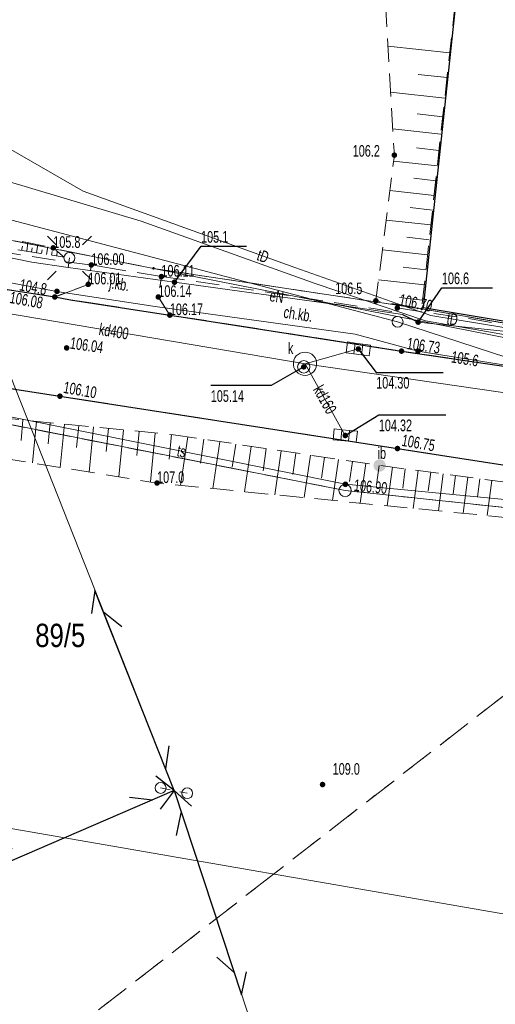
# Model space of a CAD drawing. Header units: inches. Extents: x 6497603 to 6502483, y 5925790 to 5934357.
# Tile 148 of 256: x 6501105 to 6501135, y 5926075 to 5926138. Entities that reach past the tile are written whole.
import ezdxf
from ezdxf.enums import TextEntityAlignment as Align

# ---------------------------------------------------------------- set-up
doc = ezdxf.new("R2010")
doc.units = ezdxf.units.IN
doc.header["$MEASUREMENT"] = 0
for name, pattern in [('1.5_0.75', [2.25, 1.5, -0.75]), ('2.25_0.75', [3, 2.25, -0.75]), ('219-1000', [0, 0]), ('egkk-1000', [3, 2.25, -0.75]), ('egug-1000', [1.5, 0.75, -0.75]), ('supp_1000', [1.25, 0.625, -0.625]), ('sutp_1000', [0, 0])]:
    doc.linetypes.add(name, pattern=pattern)
for name, color, linetype in [('000 Inne (niezydentyfikowane)', 7, 'Continuous'), ('202-punkt graniczny', 7, 'Continuous'), ('203-punkt graniczny', 7, 'Continuous'), ('211-numer działki ewidencyjnej', 7, 'Continuous'), ('217-kontur klasyfikacyjny', 7, 'Continuous'), ('218-kontur użytku gruntowego', 7, 'Continuous'), ('219-działka ewidencyjna', 7, 'Continuous'), ('chodnik', 7, 'Continuous'), ('chodnik-Atr17', 7, 'Continuous'), ('inna budowla', 7, 'Continuous'), ('inna budowla-Atr17', 7, 'Continuous'), ('jezdnia', 7, 'Continuous'), ('jezdnia-Atr17', 7, 'Continuous'), ('komora podziemna', 7, 'Continuous'), ('kratka ściekowa', 7, 'Continuous'), ('krawężnik', 7, 'Continuous'), ('latarnia', 7, 'Continuous'), ('obudowa ochronna przewodu', 7, 'Continuous'), ('ogrodzenie trwałe', 7, 'Continuous'), ('pikieta naturalna', 7, 'Continuous'), ('pikieta naturalna-Atr2', 7, 'Continuous'), ('pikieta sztuczna', 7, 'Continuous'), ('pikieta sztuczna-Atr2', 7, 'Continuous'), ('przewód elektroenergetyczny podziemny', 7, 'Continuous'), ('przewód elektroenergetyczny podziemny-Atr1', 7, 'Continuous'), ('przewód kanalizacyjny', 7, 'Continuous'), ('przewód kanalizacyjny-Atr1', 7, 'Continuous'), ('przewód telekomunikacyjny napowietrzny', 7, 'Continuous'), ('przewód telekomunikacyjny podziemny', 7, 'Continuous'), ('przewód telekomunikacyjny podziemny-Atr1', 7, 'Continuous'), ('rzędna', 7, 'Continuous'), ('rzędna-Atr2', 7, 'Continuous'), ('rzędna-Atr3', 7, 'Continuous'), ('skarpa nieumocniona', 7, 'Continuous'), ('słup przewodów napowietrznych', 7, 'Continuous'), ('właz do komory lub kanału - okrągły', 7, 'Continuous'), ('właz do komory lub kanału - okrągły-Atr17', 7, 'Continuous')]:
    doc.layers.add(name, color=color, linetype=linetype)
doc.styles.get("Standard").update_dxf_attribs({"font": 'arial.ttf'})
doc.linetypes.add('902-1000', pattern='A,5,0,[1,ksztalty.shx,S=1,R=0,X=0,Y=0],5', length=10)

# ---------------------------------------------------------------- blocks, each defined once
blk = doc.blocks.new('202')
at = {"color": 0, "linetype": 'Continuous', "lineweight": 0}
blk.add_circle((0, 0), 0.4, dxfattribs=at)
blk = doc.blocks.new('203')
at = {"linetype": 'Continuous', "lineweight": 0}
h = blk.add_hatch(color=0, dxfattribs=at)
edge = h.paths.add_edge_path()
edge.add_arc((0, 0), 0.09, 0, 360)
blk = doc.blocks.new('PW01')
at = {"linetype": 'Continuous', "lineweight": 13}
h = blk.add_hatch(color=0, dxfattribs=at)
edge = h.paths.add_edge_path()
edge.add_arc((0, 0), 0.18, 0, 360)
blk = doc.blocks.new('US15')
at = {"color": 0, "linetype": 'Continuous', "lineweight": 13}
blk.add_circle((0, 0), 0.35, dxfattribs=at)
blk = doc.blocks.new('SM01')
at = {"color": 0, "linetype": 'Continuous', "lineweight": 13}
for p, q in [((-0.848, 0.848), (-1.414, 1.414)), ((0.849, 0.848), (1.414, 1.414)), ((-0.848, -0.849), (-1.414, -1.414)), ((0.849, -0.849), (1.414, -1.414))]:
    blk.add_line(p, q, dxfattribs=at)
blk.add_circle((0, 0), 0.35, dxfattribs=at)
blk = doc.blocks.new('US22')
at = {"color": 0, "linetype": 'Continuous', "lineweight": 0}
blk.add_circle((0, 0), 0.4, dxfattribs=at)
blk = doc.blocks.new('US05')
at = {"color": 0, "linetype": 'Continuous', "lineweight": 13}
for p, q in [((-0.75, -0.35), (-0.75, 0.35)), ((-0.75, 0.35), (-0.25, 0.35)), ((-0.25, -0.35), (-0.25, 0.35)), ((-0.25, 0.35), (0.25, 0.35)), ((0.25, -0.35), (0.25, 0.35)), ((0.25, 0.35), (0.75, 0.35)), ((0.75, -0.35), (0.75, 0.35)), ((-0.75, -0.35), (-0.25, -0.35)), ((-0.25, -0.35), (0.25, -0.35)), ((0.25, -0.35), (0.75, -0.35))]:
    blk.add_line(p, q, dxfattribs=at)
blk = doc.blocks.new('US25')
at = {"linetype": 'Continuous', "lineweight": 13}
h = blk.add_hatch(color=0, dxfattribs=at)
edge = h.paths.add_edge_path()
edge.add_arc((0, 0), 0.4, 0, 360)
blk = doc.blocks.new('SM05')
at = {"color": 0, "linetype": 'Continuous', "lineweight": 13}
blk.add_circle((0, 0), 0.35, dxfattribs=at)
blk = doc.blocks.new('SUTP')
at = {"color": 0, "linetype": 'Continuous'}
for p, q in [((0, 0), (1.299, 0.75)), ((13.848, 0), (12.549, 0.75)), ((0, 0), (13.848, 0)), ((2.799, -0.75), (1.5, 0)), ((11.049, -0.75), (12.348, 0))]:
    blk.add_line(p, q, dxfattribs=at)

msp = doc.modelspace()

# ---------------------------------------------------------------- linework, layer by layer
at = {"layer": '000 Inne (niezydentyfikowane)', "color": 7, "linetype": 'Continuous', "lineweight": 18, "flags": 128}
for points in [[(6501132.27, 5926136.34), (6501128.3, 5926136.78)], [(6501132.1, 5926134.75), (6501130.25, 5926134.95)], [(6501131.95, 5926133.43), (6501128.47, 5926133.81)], [(6501131.82, 5926132.23), (6501130.18, 5926132.41)], [(6501131.7, 5926131.11), (6501128.61, 5926131.45)], [(6501131.58, 5926130.06), (6501130.13, 5926130.22)], [(6501131.48, 5926129.07), (6501128.66, 5926129.37)], [(6501131.37, 5926128.11), (6501129.96, 5926128.27)], [(6501131.27, 5926127.17), (6501128.42, 5926127.48)], [(6501131.16, 5926126.22), (6501129.73, 5926126.38)], [(6501131.06, 5926125.27), (6501128.18, 5926125.58)], [(6501130.95, 5926124.31), (6501129.51, 5926124.47)], [(6501104.72, 5926123.62), (6501104.77, 5926123.91)], [(6501105.05, 5926123.57), (6501105.13, 5926124.13)], [(6501105.69, 5926123.47), (6501105.77, 5926124)], [(6501106.33, 5926123.37), (6501106.41, 5926123.86)], [(6501105.37, 5926123.52), (6501105.41, 5926123.79)], [(6501106.01, 5926123.42), (6501106.05, 5926123.67)], [(6501106.65, 5926123.32), (6501106.69, 5926123.56)], [(6501106.98, 5926123.27), (6501107.02, 5926123.57)], [(6501130.85, 5926123.35), (6501127.94, 5926123.67)], [(6501130.74, 5926122.38), (6501129.28, 5926122.54)], [(6501130.64, 5926121.4), (6501127.69, 5926121.73)], [(6501130.53, 5926120.43), (6501129.05, 5926120.59)], [(6501104.81, 5926112.71), (6501104.69, 5926111.39)], [(6501105.68, 5926112.62), (6501105.42, 5926109.94)], [(6501106.57, 5926112.54), (6501106.44, 5926111.17)], [(6501107.48, 5926112.45), (6501107.2, 5926109.65)], [(6501108.4, 5926112.36), (6501108.26, 5926110.93)], [(6501109.35, 5926112.26), (6501109.06, 5926109.36)], [(6501110.31, 5926112.17), (6501110.16, 5926110.69)], [(6501111.29, 5926112.07), (6501110.99, 5926109.04)], [(6501112.29, 5926111.97), (6501112.14, 5926110.43)], [(6501113.32, 5926111.87), (6501113.01, 5926108.72)], [(6501114.36, 5926111.77), (6501114.21, 5926110.18)], [(6501115.41, 5926111.62), (6501114.95, 5926108.5)], [(6501116.46, 5926111.47), (6501116.23, 5926109.93)], [(6501117.48, 5926111.31), (6501117.03, 5926108.29)], [(6501118.5, 5926111.16), (6501118.27, 5926109.68)], [(6501119.49, 5926111.01), (6501119.06, 5926108.09)], [(6501120.47, 5926110.87), (6501120.26, 5926109.43)], [(6501121.43, 5926110.72), (6501121.01, 5926107.9)], [(6501122.38, 5926110.58), (6501122.17, 5926109.19)], [(6501123.31, 5926110.44), (6501122.9, 5926107.71)], [(6501124.22, 5926110.31), (6501124.02, 5926108.96)], [(6501125.12, 5926110.17), (6501124.73, 5926107.53)], [(6501126.01, 5926110.04), (6501125.82, 5926108.74)], [(6501126.88, 5926109.91), (6501126.5, 5926107.36)], [(6501127.74, 5926109.78), (6501127.55, 5926108.53)], [(6501128.58, 5926109.67), (6501128.25, 5926107.18)], [(6501129.41, 5926109.56), (6501129.25, 5926108.33)], [(6501130.24, 5926109.45), (6501129.91, 5926107.02)], [(6501131.05, 5926109.34), (6501130.89, 5926108.14)], [(6501131.85, 5926109.24), (6501131.54, 5926106.86)], [(6501132.65, 5926109.13), (6501132.5, 5926107.96)], [(6501133.44, 5926109.03), (6501133.13, 5926106.7)], [(6501134.22, 5926108.93), (6501134.06, 5926107.77)], [(6501134.99, 5926108.82), (6501134.69, 5926106.55)]]:
    msp.add_lwpolyline(points, dxfattribs=at)
at = {"layer": '217-kontur klasyfikacyjny', "color": 3, "linetype": 'egkk-1000', "lineweight": 18, "flags": 128}
for points in [[(6501077.78, 5926129.46), (6501113.21, 5926122.47)], [(6501113.21, 5926122.47), (6501130.47, 5926119.86)], [(6501130.47, 5926119.86), (6501157.99, 5926115.14)], [(6501125.54, 5926108.17), (6501100.18, 5926113.16)], [(6501147.92, 5926105.78), (6501125.54, 5926108.17)], [(6501147.65, 5926104.2), (6501120.94, 5926083.47)], [(6501120.94, 5926083.47), (6501093.45, 5926062.15)]]:
    msp.add_lwpolyline(points, dxfattribs=at)
at = {"layer": '218-kontur użytku gruntowego', "color": 3, "linetype": 'egug-1000', "lineweight": 18, "flags": 128}
for points in [[(6501077.78, 5926129.46), (6501113.21, 5926122.47)], [(6501113.21, 5926122.47), (6501130.47, 5926119.86)], [(6501130.47, 5926119.86), (6501157.99, 5926115.14)], [(6501125.54, 5926108.17), (6501100.18, 5926113.16)], [(6501147.92, 5926105.78), (6501125.54, 5926108.17)], [(6501147.65, 5926104.2), (6501120.94, 5926083.47)], [(6501120.94, 5926083.47), (6501093.45, 5926062.15)]]:
    msp.add_lwpolyline(points, dxfattribs=at)
at = {"layer": '219-działka ewidencyjna', "color": 3, "linetype": '219-1000', "lineweight": 18, "flags": 128}
for points in [[(6501066.5, 5926131.68), (6501113.21, 5926122.47)], [(6501113.21, 5926122.47), (6501167.69, 5926111.73)], [(6501113.21, 5926122.47), (6501130.47, 5926119.86)], [(6501130.47, 5926119.86), (6501157.99, 5926115.14)], [(6501125.54, 5926108.17), (6501100.18, 5926113.16)], [(6501147.92, 5926105.78), (6501125.54, 5926108.17)], [(6501143.36, 5926079.58), (6501051.33, 5926095.56)]]:
    msp.add_lwpolyline(points, dxfattribs=at)
at = {"layer": 'chodnik', "color": 7, "linetype": '1.5_0.75', "lineweight": 18, "flags": 128}
for points in [[(6501046.76, 5926134.83), (6501049.09, 5926135.79), (6501049.71, 5926135.02), (6501050.43, 5926134.35), (6501051.13, 5926133.85), (6501052.14, 5926133.32), (6501053.05, 5926133.03), (6501054.13, 5926132.77), (6501055.11, 5926132.55), (6501060.02, 5926131.83), (6501061.04, 5926131.64), (6501062.14, 5926131.38), (6501063.94, 5926130.98), (6501066.82, 5926130.31), (6501069.76, 5926129.55), (6501072.68, 5926128.77), (6501076.54, 5926127.77), (6501077.53, 5926127.58), (6501079.57, 5926127.27), (6501092.19, 5926125.31), (6501107.22, 5926122.94), (6501109.21, 5926122.69), (6501109.01, 5926121.44), (6501106.86, 5926120.63), (6501091.81, 5926122.96), (6501079.93, 5926124.73), (6501077, 5926125.24), (6501076.16, 5926125.39), (6501072.36, 5926126.36), (6501067.94, 5926127.56), (6501067.51, 5926127.68), (6501065.52, 5926128.17), (6501062.18, 5926128.95), (6501060.24, 5926129.37), (6501059.21, 5926129.52), (6501054.81, 5926130.11), (6501054.33, 5926130.26), (6501053.32, 5926130.44), (6501052.32, 5926130.71), (6501051.14, 5926131.14), (6501050.1, 5926131.67), (6501049.15, 5926132.29), (6501048.29, 5926133.07), (6501047.46, 5926133.9), (6501047.06, 5926134.43)], [(6501113.72, 5926121.94), (6501115.59, 5926121.69), (6501128.89, 5926119.64), (6501128.9, 5926119.92), (6501133.6, 5926119.22), (6501142.18, 5926117.77), (6501156.22, 5926115.36), (6501158.01, 5926115.05), (6501155.8, 5926113.1), (6501141.73, 5926115.29), (6501129.17, 5926117.14), (6501115.28, 5926119.31), (6501114.26, 5926119.46), (6501113.52, 5926120.63)]]:
    msp.add_lwpolyline(points, close=True, dxfattribs=at)
at = {"layer": 'jezdnia', "color": 7, "linetype": '2.25_0.75', "lineweight": 18, "flags": 128}
for points in [[(6500967.52, 5926475.78), (6500970.47, 5926475.3), (6500970.34, 5926474.17), (6500969.68, 5926470.3), (6500969.49, 5926469.27), (6500968.64, 5926464.1), (6500968.02, 5926460.39), (6500966.41, 5926450.57), (6500964.71, 5926440.65), (6500963.12, 5926430.78), (6500961.32, 5926419.97), (6500959.67, 5926410.08), (6500959.52, 5926409.05), (6500958.4, 5926402.16), (6500958.2, 5926401.16), (6500956.52, 5926390.93), (6500955.92, 5926387.39), (6500955.8, 5926386.37), (6500953.89, 5926374.55), (6500953.73, 5926373.46), (6500953.44, 5926371.55), (6500953.08, 5926369.21), (6500952.69, 5926366.58), (6500952.26, 5926363.66), (6500951.98, 5926361.63), (6500951.62, 5926358.68), (6500951.27, 5926355.63), (6500950.83, 5926351.7), (6500950.56, 5926348.7), (6500950.2, 5926344.71), (6500949.87, 5926340.76), (6500949.76, 5926338.7), (6500949.68, 5926335.75), (6500949.64, 5926334.74), (6500949.52, 5926328.23), (6500949.49, 5926327.2), (6500949.48, 5926325.22), (6500949.47, 5926322.2), (6500949.55, 5926319.76), (6500949.66, 5926317.23), (6500949.84, 5926313.23), (6500950.01, 5926310.21), (6500950.17, 5926308.21), (6500950.43, 5926305.18), (6500950.74, 5926302.26), (6500951.06, 5926299.26), (6500951.49, 5926295.58), (6500952.08, 5926290.33), (6500952.73, 5926285.4), (6500953.13, 5926282.44), (6500953.57, 5926279.4), (6500954.04, 5926276.46), (6500954.41, 5926274.33), (6500954.74, 5926272.49), (6500955.37, 5926269.55), (6500956.06, 5926266.66), (6500956.52, 5926264.7), (6500957.04, 5926262.72), (6500957.79, 5926259.85), (6500958.59, 5926257.01), (6500959.46, 5926254.06), (6500960.33, 5926251.13), (6500961.47, 5926247.41), (6500962.32, 5926244.49), (6500963.34, 5926241.33), (6500964.48, 5926237.89), (6500965.5, 5926234.96), (6500966.14, 5926233.14), (6500966.53, 5926232.14), (6500968.88, 5926225.61), (6500969.29, 5926224.6), (6500970.02, 5926222.74), (6500970.38, 5926221.87), (6500971.84, 5926218.15), (6500972.99, 5926215.36), (6500974.13, 5926212.6), (6500975.34, 5926209.86), (6500976.57, 5926207.09), (6500977.79, 5926204.36), (6500979.13, 5926201.69), (6500980.03, 5926199.93), (6500981.16, 5926197.8), (6500982.17, 5926195.97), (6500982.82, 5926194.92), (6500983.5, 5926193.77), (6500984.62, 5926192.1), (6500985.77, 5926190.49), (6500986.98, 5926188.92), (6500988.2, 5926187.36), (6500989.17, 5926186.2), (6500990.87, 5926184.3), (6500992.5, 5926182.51), (6500994.27, 5926180.73), (6500995.76, 5926179.32), (6500997.26, 5926177.93), (6500997.98, 5926177.32), (6500999.49, 5926176), (6501001.04, 5926174.69), (6501002.64, 5926173.48), (6501003.77, 5926172.66), (6501005.08, 5926171.78), (6501006.76, 5926170.76), (6501009.35, 5926169.19), (6501011.02, 5926168.15), (6501012.75, 5926167), (6501015.2, 5926165.27), (6501017.63, 5926163.53), (6501019.23, 5926162.32), (6501020.36, 5926161.31), (6501021.45, 5926160.26), (6501022.54, 5926159.21), (6501023.77, 5926157.9), (6501024.43, 5926157.12), (6501025.28, 5926156.11), (6501026.36, 5926154.87), (6501027.57, 5926153.3), (6501028.15, 5926152.45), (6501028.65, 5926151.68), (6501029.28, 5926150.71), (6501030.17, 5926149.6), (6501030.99, 5926148.6), (6501031.86, 5926147.75), (6501032.71, 5926147), (6501033.36, 5926146.49), (6501034.56, 5926145.76), (6501035.84, 5926145.14), (6501037.14, 5926144.59), (6501038.54, 5926143.97), (6501039.7, 5926143.38), (6501041.25, 5926142.34), (6501042.55, 5926141.23), (6501043.36, 5926140.29), (6501044.15, 5926139.04), (6501044.95, 5926137.68), (6501045.97, 5926135.97), (6501046.76, 5926134.83), (6501047.06, 5926134.43), (6501047.46, 5926133.9), (6501048.29, 5926133.07), (6501049.15, 5926132.29), (6501050.1, 5926131.67), (6501051.14, 5926131.14), (6501052.32, 5926130.71), (6501053.32, 5926130.44), (6501054.33, 5926130.26), (6501054.81, 5926130.11), (6501059.21, 5926129.52), (6501060.24, 5926129.37), (6501062.18, 5926128.95), (6501065.52, 5926128.17), (6501067.51, 5926127.68), (6501067.94, 5926127.56), (6501072.36, 5926126.36), (6501076.16, 5926125.39), (6501077, 5926125.24), (6501079.93, 5926124.73), (6501091.81, 5926122.96), (6501106.86, 5926120.63), (6501107.86, 5926120.45), (6501114.26, 5926119.46), (6501115.28, 5926119.31), (6501129.17, 5926117.14), (6501141.73, 5926115.29), (6501155.8, 5926113.1), (6501156.84, 5926112.94), (6501163.71, 5926111.96), (6501164.73, 5926111.81), (6501169.7, 5926111.07), (6501186.02, 5926108.73), (6501187.04, 5926108.57), (6501197.9, 5926107.02), (6501198.93, 5926106.86), (6501209.44, 5926105.01), (6501213.12, 5926104.73), (6501214.13, 5926104.59), (6501218.06, 5926103.95), (6501219.09, 5926103.82), (6501225, 5926102.98), (6501226.03, 5926103), (6501226.9, 5926103.16), (6501227.59, 5926103.32), (6501228.34, 5926103.71), (6501228.93, 5926104.14), (6501229.4, 5926105.03), (6501229.75, 5926106.03), (6501230.03, 5926107.51), (6501230.13, 5926108.51), (6501230.41, 5926111.43), (6501235.51, 5926111.16), (6501235.42, 5926108.23), (6501235.48, 5926107.23), (6501235.64, 5926106.46), (6501236.12, 5926105.41), (6501236.84, 5926104.54), (6501237.77, 5926103.89), (6501238.91, 5926103.49), (6501240.04, 5926103.43), (6501241.16, 5926103.54), (6501242.17, 5926103.85), (6501243.16, 5926104.12), (6501253.15, 5926106.97), (6501253.23, 5926106.89), (6501254.28, 5926103.94), (6501255.15, 5926100.97), (6501254.99, 5926100.67), (6501253.62, 5926100.28), (6501252.65, 5926100), (6501249.77, 5926099.21), (6501248.73, 5926098.94), (6501244.96, 5926097.81), (6501243.92, 5926097.57), (6501242.05, 5926097.03), (6501240.92, 5926096.64), (6501239.24, 5926095.9), (6501238.04, 5926095.27), (6501237.2, 5926094.68), (6501236.35, 5926093.84), (6501235.38, 5926092.95), (6501234.5, 5926091.83), (6501233.74, 5926090.74), (6501233.24, 5926089.73), (6501232.77, 5926088.7), (6501232.51, 5926087.65), (6501232.15, 5926085.66), (6501231.07, 5926079.74), (6501230.21, 5926075.13), (6501227.92, 5926063.04), (6501227.8, 5926062.48), (6501227.76, 5926061.73), (6501227.77, 5926061.08), (6501227.88, 5926060.39), (6501228.08, 5926059.83), (6501228.38, 5926059.33), (6501228.85, 5926058.88), (6501229.59, 5926058.46), (6501230.48, 5926058.18), (6501231.24, 5926057.98), (6501236.18, 5926057.48), (6501247.14, 5926056.54), (6501247.78, 5926056.32), (6501247.32, 5926053.12), (6501247.25, 5926050.18), (6501240.84, 5926050.54), (6501235.01, 5926051.15), (6501232.93, 5926051.11), (6501231.58, 5926051.14), (6501230.74, 5926051.16), (6501229.93, 5926051.11), (6501229.08, 5926050.94), (6501228.33, 5926050.61), (6501227.56, 5926049.99), (6501227.03, 5926049.46), (6501226.57, 5926048.76), (6501226.26, 5926048.04), (6501226.07, 5926047), (6501224.9, 5926038.07), (6501224.76, 5926037.04), (6501223.95, 5926030.65), (6501223.78, 5926029.64), (6501222.8, 5926021.69), (6501222.62, 5926020.67), (6501221.85, 5926014.28), (6501221.72, 5926013.21), (6501220.01, 5926001.35), (6501219.92, 5926000.35), (6501218.92, 5925993.96), (6501218.73, 5925992.94), (6501217.59, 5925985.53), (6501217.19, 5925983.25), (6501216.34, 5925978.62), (6501216.11, 5925977.64), (6501215.34, 5925973.74), (6501215.12, 5925972.71), (6501214.1, 5925967.79), (6501212.17, 5925958.57), (6501211.6, 5925955.9), (6501210.39, 5925950.18), (6501210.15, 5925949.2), (6501208.72, 5925942.4), (6501208.51, 5925941.33), (6501206.97, 5925934), (6501206.1, 5925929.6), (6501205.96, 5925928.62), (6501203.95, 5925916.84), (6501200.99, 5925899.07), (6501197.27, 5925877.8), (6501197.19, 5925877.04), (6501197.19, 5925876.24), (6501197.31, 5925875.07), (6501197.66, 5925873.98), (6501197.97, 5925873.22), (6501198.63, 5925872.3), (6501199.23, 5925871.72), (6501199.74, 5925871.37), (6501200.42, 5925871.01), (6501201.38, 5925870.71), (6501202.44, 5925870.55), (6501201.55, 5925864.88), (6501201.24, 5925864.89), (6501200.2, 5925864.97), (6501198.98, 5925864.81), (6501197.51, 5925864.23), (6501196.67, 5925863.67), (6501195.78, 5925862.79), (6501195.34, 5925862.22), (6501195.05, 5925861.84), (6501194.69, 5925861.34), (6501194.31, 5925860.58), (6501193.88, 5925859.32), (6501193.66, 5925858.13), (6501191.37, 5925844.58), (6501188.63, 5925845.69), (6501186.06, 5925846.29), (6501188.34, 5925859.28), (6501189.55, 5925865.75), (6501190.19, 5925869.41), (6501190.72, 5925872.53), (6501192, 5925879.57), (6501195.3, 5925899.15), (6501198.39, 5925917.25), (6501200.06, 5925927.91), (6501200.49, 5925930.37), (6501201.43, 5925935.3), (6501202.26, 5925939.27), (6501205.89, 5925956.67), (6501206.71, 5925960.26), (6501209.44, 5925973.27), (6501210.33, 5925977.62), (6501211, 5925981.11), (6501211.51, 5925984.07), (6501211.73, 5925985.08), (6501212.62, 5925991.03), (6501213.62, 5925996.92), (6501213.83, 5925997.96), (6501214.76, 5926004.82), (6501214.89, 5926005.86), (6501216.15, 5926014.76), (6501216.28, 5926015.75), (6501217.09, 5926022.16), (6501217.19, 5926023.22), (6501218.27, 5926030.95), (6501221.29, 5926054.94), (6501221.42, 5926055.98), (6501222.24, 5926062.4), (6501222.34, 5926063.44), (6501224.16, 5926076.33), (6501224.9, 5926081.72), (6501225.66, 5926087.21), (6501225.76, 5926088.39), (6501225.79, 5926089.57), (6501225.74, 5926090.79), (6501225.65, 5926091.85), (6501225.41, 5926093.04), (6501225.02, 5926094.16), (6501224.47, 5926095.07), (6501223.68, 5926095.94), (6501222.87, 5926096.5), (6501222, 5926096.87), (6501221.03, 5926097.17), (6501220.05, 5926097.37), (6501218.15, 5926097.65), (6501217.08, 5926097.83), (6501213.18, 5926098.37), (6501212.16, 5926098.52), (6501210.21, 5926098.79), (6501209.19, 5926099), (6501203.73, 5926099.73), (6501202.71, 5926099.87), (6501199.75, 5926100.28), (6501198.75, 5926100.43), (6501192.84, 5926101.32), (6501191.84, 5926101.46), (6501178.52, 5926103.46), (6501168.08, 5926104.92), (6501167.07, 5926105.07), (6501161.11, 5926105.95), (6501160.15, 5926106.11), (6501141.22, 5926108.96), (6501128.91, 5926110.87), (6501107.19, 5926114.24), (6501091.02, 5926116.76), (6501087.03, 5926117.36), (6501085.63, 5926117.57), (6501084.66, 5926117.74), (6501082.7, 5926117.91), (6501080.66, 5926118.01), (6501077.67, 5926118.12), (6501076.66, 5926118.16), (6501075.65, 5926118.1), (6501074.96, 5926118.04), (6501074.24, 5926117.87), (6501073.45, 5926117.58), (6501072.83, 5926117.24), (6501072.24, 5926116.73), (6501071.92, 5926116.36), (6501071.6, 5926115.95), (6501071.13, 5926115.07), (6501070.2, 5926112.15), (6501069.14, 5926109.35), (6501065.67, 5926107.67), (6501060.98, 5926105.37), (6501056.17, 5926102.92), (6501047.77, 5926098.64), (6501039.02, 5926094.25), (6501035.19, 5926092.32), (6501033.38, 5926091.57), (6501031.9, 5926091.17), (6501030.72, 5926091), (6501029.45, 5926090.96), (6501027.96, 5926091.09), (6501026.37, 5926091.21), (6501025.08, 5926091.02), (6501023.8, 5926090.63), (6501022.54, 5926089.24), (6501020.92, 5926087.38), (6501018.93, 5926085.36), (6501016.88, 5926083.52), (6501014.11, 5926081.3), (6501011.15, 5926079.19), (6501008.09, 5926077.35), (6501004.66, 5926075.72), (6501000.14, 5926073.66), (6500996.05, 5926071.78), (6500991.19, 5926069.54), (6500987.22, 5926067.8), (6500985.88, 5926070.25), (6500984.5, 5926072.54), (6500990.81, 5926076.24), (6500997.85, 5926080.69), (6501004.96, 5926085.16), (6501007.77, 5926086.97), (6501009.89, 5926088.54), (6501012.32, 5926090.44), (6501014.72, 5926092.81), (6501016.4, 5926095.01), (6501018.1, 5926097.7), (6501019.49, 5926099.95), (6501021.13, 5926103.12), (6501021.79, 5926104.63), (6501021.73, 5926104.89), (6501022.4, 5926106.7), (6501022.77, 5926107.65), (6501022.96, 5926108.66), (6501023.19, 5926109.6), (6501023.35, 5926110.74), (6501023.42, 5926111.89), (6501023.37, 5926112.99), (6501023.17, 5926114.21), (6501022.81, 5926115.94), (6501022.34, 5926117.28), (6501021.93, 5926118.41), (6501021.38, 5926119.39), (6501020.82, 5926120.06), (6501020.31, 5926120.58), (6501019.37, 5926121.14), (6501018.64, 5926121.59), (6501017.79, 5926122.01), (6501016.87, 5926122.36), (6501016.07, 5926122.61), (6501015.13, 5926122.79), (6501014.32, 5926122.89), (6501013.3, 5926122.96), (6501011.3, 5926123.02), (6501010.28, 5926123.07), (6501008.82, 5926123.15), (6501007.35, 5926123.27), (6501006.78, 5926123.46), (6501004.62, 5926123.76), (6501002.02, 5926124.18), (6501000.54, 5926124.46), (6500997.95, 5926125.21), (6500994.57, 5926126.41), (6500989.34, 5926128.79), (6500983.15, 5926131.79), (6500980.24, 5926133), (6500976.92, 5926134.27), (6500973.27, 5926135.38), (6500969.21, 5926136.46), (6500966.14, 5926137.16), (6500962.38, 5926137.84), (6500956.83, 5926138.72), (6500951.6, 5926139.58), (6500948.09, 5926140.28), (6500941.13, 5926141.59), (6500936.68, 5926142.36), (6500936.26, 5926142.38), (6500936.91, 5926144.94), (6500937.28, 5926147.22), (6500938.48, 5926147.26), (6500944.87, 5926146.1), (6500952.28, 5926144.84), (6500952.45, 5926144.94), (6500957.36, 5926144.12), (6500958.42, 5926144.02), (6500960.33, 5926143.82), (6500961.34, 5926143.73), (6500962.4, 5926143.7), (6500964.35, 5926143.61), (6500966.38, 5926143.52), (6500968.34, 5926143.33), (6500970.37, 5926142.99), (6500972.16, 5926142.64), (6500975.22, 5926141.96), (6500978.14, 5926141.2), (6500980.07, 5926140.59), (6500984.84, 5926139.11), (6500988.6, 5926137.98), (6500991.96, 5926137.02), (6500993.89, 5926136.41), (6500996.3, 5926135.75), (6500998.23, 5926135.25), (6500999.76, 5926134.9), (6501002.22, 5926134.43), (6501003.59, 5926134.13), (6501004.64, 5926133.95), (6501005.57, 5926133.82), (6501006.54, 5926133.72), (6501007.41, 5926133.65), (6501008.58, 5926133.66), (6501009.4, 5926133.71), (6501010.99, 5926133.99), (6501012.51, 5926134.33), (6501013.46, 5926134.67), (6501014.17, 5926134.95), (6501015.06, 5926135.45), (6501015.72, 5926135.84), (6501016.55, 5926136.42), (6501017.28, 5926137.05), (6501017.97, 5926137.76), (6501018.59, 5926138.35), (6501019.09, 5926139.31), (6501019.34, 5926140.2), (6501019.48, 5926141.24), (6501019.5, 5926142.22), (6501019.53, 5926143.17), (6501019.42, 5926144.33), (6501019.23, 5926145.48), (6501018.9, 5926146.66), (6501018.59, 5926147.63), (6501018.18, 5926148.39), (6501017.57, 5926149.31), (6501017.02, 5926149.96), (6501016.24, 5926150.87), (6501015.1, 5926152.17), (6501013.64, 5926153.83), (6501013.57, 5926154), (6501012.46, 5926155.3), (6501009.41, 5926158.38), (6501006.55, 5926161.1), (6501003.79, 5926163.84), (6501000.27, 5926167.22), (6500997.75, 5926169.48), (6500994.93, 5926171.9), (6500993.22, 5926173.37), (6500990.08, 5926176.36), (6500986.16, 5926180.45), (6500984.36, 5926182.53), (6500983.92, 5926182.88), (6500982.09, 5926185.15), (6500980.83, 5926186.8), (6500979.72, 5926188.4), (6500979.64, 5926188.64), (6500977.9, 5926191.3), (6500976.68, 5926193.39), (6500974.4, 5926197.5), (6500971.6, 5926203.33), (6500970.2, 5926206.34), (6500968.02, 5926211.54), (6500966.1, 5926216.13), (6500964.42, 5926220.5), (6500963.39, 5926223.18), (6500962.78, 5926224.79), (6500960.85, 5926229.86), (6500958.92, 5926235.34), (6500957.26, 5926240.34), (6500955.77, 5926245.22), (6500954.5, 5926249.48), (6500953.02, 5926254.47), (6500951.16, 5926261.1), (6500950.63, 5926263.22), (6500949.44, 5926268.23), (6500948.4, 5926273.5), (6500947.44, 5926279.19), (6500946.72, 5926284.52), (6500945.98, 5926290.57), (6500945.39, 5926295.06), (6500944.64, 5926301.22), (6500943.99, 5926308.19), (6500943.71, 5926313.06), (6500943.38, 5926320.02), (6500943.36, 5926324.68), (6500943.39, 5926329.54), (6500943.52, 5926335.16), (6500943.63, 5926336.77), (6500943.87, 5926342.09), (6500944.45, 5926348.6), (6500944.89, 5926353.17), (6500945.31, 5926356.92), (6500946, 5926362.7), (6500946.75, 5926367.77), (6500946.9, 5926369.53), (6500947.97, 5926376.36), (6500948.58, 5926379.99), (6500949.87, 5926387.54), (6500950.36, 5926390.87), (6500950.58, 5926392.97), (6500951.07, 5926399.96), (6500951.2, 5926400.17), (6500951.56, 5926405.22), (6500951.74, 5926408.6), (6500951.86, 5926412.25), (6500952.04, 5926414.31), (6500952.81, 5926417.99), (6500953.87, 5926422.25), (6500955.38, 5926427.84), (6500956.84, 5926433.28), (6500957.79, 5926436.87), (6500958.47, 5926439.89), (6500959.31, 5926444.93), (6500960.75, 5926453.89), (6500962.75, 5926465.71), (6500964.63, 5926476.24)], [(6501109.21, 5926122.69), (6501113.72, 5926121.94), (6501113.52, 5926120.63), (6501114.26, 5926119.46), (6501107.86, 5926120.45), (6501106.86, 5926120.63), (6501109.01, 5926121.44)]]:
    msp.add_lwpolyline(points, close=True, dxfattribs=at)
at = {"layer": 'komora podziemna', "color": 34, "linetype": 'Continuous', "lineweight": 18, "flags": 128}
msp.add_lwpolyline([(6501122.41, 5926115.82), (6501122.31, 5926115.95), (6501122.25, 5926116.09), (6501122.21, 5926116.25), (6501122.21, 5926116.4), (6501122.25, 5926116.56), (6501122.31, 5926116.7), (6501122.4, 5926116.83), (6501122.52, 5926116.93), (6501122.65, 5926117.01), (6501122.8, 5926117.06), (6501122.96, 5926117.08), (6501123.11, 5926117.06), (6501123.26, 5926117.02), (6501123.4, 5926116.94), (6501123.51, 5926116.84), (6501123.61, 5926116.71), (6501123.67, 5926116.57), (6501123.71, 5926116.41), (6501123.71, 5926116.26), (6501123.67, 5926116.1), (6501123.61, 5926115.96), (6501123.52, 5926115.83), (6501123.4, 5926115.73), (6501123.27, 5926115.65), (6501123.12, 5926115.6), (6501122.96, 5926115.58), (6501122.81, 5926115.6), (6501122.66, 5926115.64), (6501122.52, 5926115.72)], close=True, dxfattribs=at)
at = {"layer": 'krawężnik', "color": 7, "linetype": 'Continuous', "lineweight": 25, "flags": 128}
for points in [[(6501091.81, 5926122.96), (6501106.86, 5926120.63), (6501107.86, 5926120.45), (6501114.26, 5926119.46), (6501115.28, 5926119.31), (6501129.17, 5926117.14), (6501141.73, 5926115.29), (6501155.8, 5926113.1), (6501156.84, 5926112.94), (6501163.71, 5926111.96), (6501164.73, 5926111.81), (6501169.7, 5926111.07), (6501186.02, 5926108.73)], [(6501091.02, 5926116.76), (6501107.19, 5926114.24), (6501128.91, 5926110.87), (6501141.22, 5926108.96), (6501160.15, 5926106.11), (6501161.11, 5926105.95), (6501167.07, 5926105.07), (6501168.08, 5926104.92), (6501178.52, 5926103.46)]]:
    msp.add_lwpolyline(points, dxfattribs=at)
at = {"layer": 'obudowa ochronna przewodu', "color": 7, "linetype": 'Continuous', "lineweight": 25, "flags": 128}
for points in [[(6501125.51, 5926120.06), (6501123.55, 5926120.34)], [(6501129.24, 5926119.49), (6501130.24, 5926119.01)]]:
    msp.add_lwpolyline(points, dxfattribs=at)
at = {"layer": 'ogrodzenie trwałe', "color": 7, "linetype": '902-1000', "lineweight": 25, "flags": 128}
msp.add_lwpolyline([(6501132.87, 5926141.69), (6501130.56, 5926119.96), (6501143.84, 5926117.73), (6501157.87, 5926115.28), (6501158.25, 5926122.45)], dxfattribs=at)
at = {"layer": 'przewód elektroenergetyczny podziemny', "color": 1, "linetype": 'Continuous', "lineweight": 18, "flags": 128}
for points in [[(6501080.35, 5926127.41), (6501080.45, 5926127.4), (6501084.21, 5926127.04), (6501086.88, 5926126.64), (6501090.27, 5926126.18), (6501099.83, 5926124.24), (6501101.99, 5926123.56), (6501105.38, 5926122.86), (6501107.72, 5926122.53)], [(6501107.72, 5926122.53), (6501107.8, 5926123.14)], [(6501107.72, 5926122.53), (6501114.56, 5926121.58), (6501123.55, 5926120.34), (6501125.51, 5926120.06), (6501129.24, 5926119.49), (6501130.24, 5926119.01), (6501136.13, 5926118.39), (6501136.79, 5926118.49)]]:
    msp.add_lwpolyline(points, dxfattribs=at)
at = {"layer": 'przewód kanalizacyjny', "color": 34, "linetype": 'Continuous', "lineweight": 18, "flags": 128}
for points in [[(6501082.59, 5926123.16), (6501122.96, 5926116.33)], [(6501126.39, 5926117.28), (6501122.96, 5926116.33)], [(6501122.96, 5926116.33), (6501125.55, 5926111.71)], [(6501122.96, 5926116.33), (6501166.3, 5926110.04), (6501222.85, 5926101.26), (6501227.67, 5926089.74)]]:
    msp.add_lwpolyline(points, dxfattribs=at)
at = {"layer": 'przewód telekomunikacyjny napowietrzny', "color": 30, "linetype": 'sutp_1000', "lineweight": 18, "flags": 128}
for points in [[(6501096.53, 5926134.43), (6501114.53, 5926088.85)], [(6501064.16, 5926067.11), (6501114.53, 5926088.85)], [(6501114.53, 5926088.85), (6501064.16, 5926067.11)], [(6501129.32, 5926044.17), (6501114.53, 5926088.85)], [(6501114.53, 5926088.85), (6501129.32, 5926044.17)]]:
    msp.add_lwpolyline(points, dxfattribs=at)
at = {"layer": 'przewód telekomunikacyjny podziemny', "color": 30, "linetype": 'Continuous', "lineweight": 18, "flags": 128}
for points in [[(6500981.59, 5926441.29), (6500972.21, 5926403.46), (6500971.6, 5926398.24), (6500967.22, 5926373.97), (6500964.87, 5926352.14), (6500964.01, 5926324.69), (6500966.82, 5926290.3), (6500969.69, 5926271.76), (6500988.98, 5926227.78), (6500995.03, 5926212.09), (6501018.61, 5926173.87), (6501046.87, 5926147.87), (6501065.95, 5926135.56), (6501101.3, 5926126.31), (6501128.92, 5926119.03), (6501135.95, 5926116.74), (6501157.85, 5926113.42), (6501180.44, 5926110.09), (6501188.62, 5926109.56), (6501188.67, 5926109.35)], [(6501165.8, 5926114.72), (6501163.14, 5926115.14), (6501159.67, 5926104.97), (6501150.51, 5926106.18), (6501125.56, 5926108.57), (6501100.25, 5926113.67), (6501086.17, 5926113.3), (6501078.13, 5926109.35), (6501051.27, 5926095.88), (6501040.8, 5926090.27), (6501028.43, 5926084.29), (6501027.7, 5926086.01), (6501017.32, 5926097.94), (6501015.81, 5926099.66), (6501016.21, 5926112.48), (6500997.29, 5926120.79), (6500976.43, 5926129.99), (6500949.9, 5926134.24), (6500911.8, 5926140.43), (6500877.16, 5926145.85), (6500842.08, 5926151.36), (6500793.95, 5926157.85), (6500767.15, 5926161.48)], [(6501096.53, 5926134.43), (6501108.68, 5926127.45), (6501122.3, 5926122.53), (6501131.05, 5926119.43), (6501143.85, 5926117.33), (6501157.31, 5926114.97), (6501157.81, 5926115.18)], [(6501095.66, 5926131.41), (6501103.72, 5926128.1), (6501112.41, 5926125.51), (6501123.62, 5926121.49), (6501130.71, 5926119.09), (6501136.49, 5926118.08), (6501143.77, 5926116.92), (6501144.37, 5926117.1)], [(6501098.39, 5926122.59), (6501107, 5926120.99), (6501113.31, 5926120.01), (6501126.19, 5926118.23), (6501130.23, 5926117.14), (6501139.48, 5926115.65), (6501153.95, 5926113.22), (6501156.47, 5926112.88), (6501157.02, 5926105.51), (6501161.79, 5926105.34), (6501170.87, 5926103.98), (6501182.16, 5926102.22), (6501183.97, 5926101.12), (6501198.16, 5926099.15), (6501210.48, 5926097.49), (6501219.86, 5926096.15), (6501222.52, 5926095.35), (6501224.19, 5926094.22), (6501224.94, 5926091.8), (6501225.01, 5926089.41), (6501224.72, 5926087.2), (6501221.5, 5926064.26), (6501228.14, 5926060.92), (6501228.61, 5926059.96)]]:
    msp.add_lwpolyline(points, dxfattribs=at)
at = {"layer": 'rzędna-Atr2', "color": 7, "flags": 128}
for points in [[(6501114.56, 5926121.58), (6501116.27, 5926123.89), (6501119.192, 5926123.89)], [(6501130.24, 5926119.01), (6501131.77, 5926121.22), (6501135.035, 5926121.22)], [(6501126.39, 5926117.28), (6501127.54, 5926115.77), (6501131.855, 5926115.77)], [(6501122.88, 5926116.13), (6501120.78, 5926114.92), (6501116.896, 5926114.92)], [(6501125.55, 5926111.71), (6501127.71, 5926113.03), (6501132.033, 5926113.03)]]:
    msp.add_lwpolyline(points, dxfattribs=at)
at = {"layer": 'skarpa nieumocniona', "color": 7, "linetype": '1.5_0.75', "lineweight": 18, "flags": 128}
for points in [[(6501161.42, 5926191.18), (6501159.12, 5926185.22), (6501156.11, 5926185), (6501156.56, 5926184.12), (6501146.62, 5926182.02), (6501144.52, 5926181.09), (6501141.2, 5926178.74), (6501139.07, 5926175.81), (6501135, 5926162.09), (6501133.63, 5926148.71), (6501130.47, 5926119.9), (6501127.52, 5926120.38), (6501128.71, 5926129.76), (6501127.99, 5926142.07), (6501116.13, 5926146.98), (6501110.86, 5926152.47), (6501108.83, 5926155.99), (6501112.44, 5926162.18), (6501129.86, 5926174.72), (6501140.68, 5926188.61), (6501154.16, 5926192.7)], [(6501161.42, 5926191.18), (6501159.12, 5926185.22), (6501156.11, 5926185), (6501156.56, 5926184.12), (6501146.62, 5926182.02), (6501144.52, 5926181.09), (6501141.2, 5926178.74), (6501139.07, 5926175.81), (6501135, 5926162.09), (6501133.63, 5926148.71), (6501130.47, 5926119.9), (6501127.52, 5926120.38), (6501128.71, 5926129.76), (6501127.99, 5926142.07), (6501116.13, 5926146.98), (6501110.86, 5926152.47), (6501108.83, 5926155.99), (6501112.44, 5926162.18), (6501129.86, 5926174.72), (6501140.68, 5926188.61), (6501154.16, 5926192.7)], [(6501098.16, 5926125.58), (6501106.76, 5926123.79), (6501107.47, 5926123.19), (6501097.97, 5926124.69)], [(6501098.16, 5926125.58), (6501106.76, 5926123.79), (6501107.47, 5926123.19), (6501097.97, 5926124.69)], [(6501114.49, 5926111.76), (6501127.76, 5926109.78), (6501142.12, 5926107.88), (6501153.03, 5926106.37), (6501152.3, 5926105.35), (6501141.7, 5926105.85), (6501136.38, 5926106.38), (6501113.44, 5926108.65), (6501091.9, 5926112.12), (6501084.9, 5926110.84), (6501084.65, 5926112.37), (6501092.83, 5926113.88)], [(6501114.49, 5926111.76), (6501127.76, 5926109.78), (6501142.12, 5926107.88), (6501153.03, 5926106.37), (6501152.3, 5926105.35), (6501141.7, 5926105.85), (6501136.38, 5926106.38), (6501113.44, 5926108.65), (6501091.9, 5926112.12), (6501084.9, 5926110.84), (6501084.65, 5926112.37), (6501092.83, 5926113.88)]]:
    msp.add_lwpolyline(points, close=True, dxfattribs=at)
at = {"layer": 'słup przewodów napowietrznych', "color": 7, "linetype": 'supp_1000', "lineweight": 18, "flags": 128}
msp.add_lwpolyline([(6501113.67, 5926089.02), (6501115.38, 5926088.68)], dxfattribs=at)

# ---------------------------------------------------------------- block references
at = {"layer": '202-punkt graniczny', "color": 7, "linetype": 'Continuous', "lineweight": 18}
msp.add_blockref('202', (6501125.54, 5926108.17), dxfattribs=at)
at = {"layer": '203-punkt graniczny', "color": 7, "linetype": 'Continuous', "lineweight": 18}
for p in [(6501113.21, 5926122.47), (6501130.47, 5926119.86)]:
    msp.add_blockref('203', p, dxfattribs=at)
at = {"layer": 'inna budowla', "color": 7, "linetype": 'Continuous', "lineweight": 18}
msp.add_blockref('US25', (6501127.76, 5926109.78), dxfattribs=at)
at = {"layer": 'komora podziemna', "color": 30, "linetype": 'Continuous', "lineweight": 18, "rotation": 351.187}
msp.add_blockref('US15', (6501128.92, 5926119.03), dxfattribs=at)
at = {"layer": 'kratka ściekowa', "color": 34, "linetype": 'Continuous', "lineweight": 18}
for p, rotation in [((6501126.39, 5926117.28), 352.103), ((6501125.55, 5926111.71), 354.427)]:
    msp.add_blockref('US05', p, dxfattribs=dict(at, rotation=rotation))
at = {"layer": 'latarnia', "color": 7, "linetype": 'Continuous', "lineweight": 18}
msp.add_blockref('SM01', (6501107.8, 5926123.14), dxfattribs=at)
at = {"layer": 'pikieta naturalna', "color": 7, "linetype": 'Continuous', "lineweight": 13}
for p in [(6501128.71, 5926129.76), (6501106.76, 5926123.79), (6501127.52, 5926120.38), (6501113.44, 5926108.65), (6501124.09, 5926089.24)]:
    msp.add_blockref('PW01', p, dxfattribs=at)
at = {"layer": 'pikieta sztuczna', "color": 7, "linetype": 'Continuous', "lineweight": 13}
for p in [(6501109.21, 5926122.69), (6501113.72, 5926121.94), (6501109.01, 5926121.44), (6501106.86, 5926120.63), (6501113.52, 5926120.63), (6501128.9, 5926119.92), (6501114.26, 5926119.46), (6501107.62, 5926117.35), (6501129.17, 5926117.14), (6501107.19, 5926114.24), (6501128.91, 5926110.87)]:
    msp.add_blockref('PW01', p, dxfattribs=at)
at = {"layer": 'przewód telekomunikacyjny napowietrzny', "color": 30, "linetype": 'Continuous', "lineweight": 18}
for rotation in [111.55, 203.345, 288.316]:
    msp.add_blockref('SUTP', (6501114.53, 5926088.85), dxfattribs=dict(at, rotation=rotation))
at = {"layer": 'rzędna', "color": 1, "linetype": 'Continuous', "lineweight": 18}
for p in [(6501114.56, 5926121.58), (6501130.24, 5926119.01)]:
    msp.add_blockref('PW01', p, dxfattribs=at)
at = {"layer": 'rzędna', "color": 30, "linetype": 'Continuous', "lineweight": 18}
for p in [(6501107, 5926120.99), (6501130.23, 5926117.14), (6501125.56, 5926108.57)]:
    msp.add_blockref('PW01', p, dxfattribs=at)
at = {"layer": 'rzędna', "color": 34, "linetype": 'Continuous', "lineweight": 18}
for p in [(6501126.39, 5926117.28), (6501122.88, 5926116.13), (6501125.55, 5926111.71)]:
    msp.add_blockref('PW01', p, dxfattribs=at)
at = {"layer": 'słup przewodów napowietrznych', "color": 7, "linetype": 'Continuous', "lineweight": 18}
for p in [(6501113.67, 5926089.02), (6501115.38, 5926088.68)]:
    msp.add_blockref('SM05', p, dxfattribs=at)
at = {"layer": 'właz do komory lub kanału - okrągły', "color": 7, "linetype": 'Continuous', "lineweight": 18}
msp.add_blockref('US22', (6501122.88, 5926116.13), dxfattribs=at)

# ---------------------------------------------------------------- texts
at = {"layer": '211-numer działki ewidencyjnej', "color": 3, "linetype": 'Continuous', "lineweight": 18, "width": 0.79}
msp.add_text('89/5', height=1.5, dxfattribs=at).set_placement((6501105.6, 5926099.59), align=Align.TOP_LEFT)
at = {"layer": 'chodnik-Atr17', "color": 7, "width": 0.667}
msp.add_text('ch.kb.', height=0.75, rotation=351.121, dxfattribs=at).set_placement((6501121.54, 5926119.3))
at = {"layer": 'inna budowla-Atr17', "color": 7, "width": 0.667}
msp.add_text('ib', height=0.75, dxfattribs=at).set_placement((6501127.63, 5926110.2))
at = {"layer": 'jezdnia-Atr17', "color": 7, "width": 0.667}
msp.add_text('j.kb.', height=0.75, rotation=351.207, dxfattribs=at).set_placement((6501110.33, 5926121.19))
at = {"layer": 'pikieta naturalna-Atr2', "color": 7, "width": 0.667}
for s, p in [('106.2', (6501126.03, 5926129.66)), ('105.8', (6501106.76, 5926123.79)), ('106.5', (6501124.9, 5926120.81)), ('107.0', (6501113.44, 5926108.65)), ('109.0', (6501124.74, 5926089.87))]:
    msp.add_text(s, height=0.75, dxfattribs=at).set_placement(p)
at = {"layer": 'pikieta sztuczna-Atr2', "color": 7, "width": 0.667}
for s, p in [('106.00', (6501109.21, 5926122.69)), ('106.11', (6501113.72, 5926121.94)), ('106.01', (6501109.01, 5926121.44)), ('106.14', (6501113.52, 5926120.63)), ('106.17', (6501114.26, 5926119.46))]:
    msp.add_text(s, height=0.75, dxfattribs=at).set_placement(p)
for s, rotation, p in [('106.08', 349.824, (6501103.91, 5926120.25)), ('106.70', 348.321, (6501128.97, 5926120.1)), ('106.04', 351.837, (6501107.8, 5926117.31)), ('106.73', 351.869, (6501129.48, 5926117.28)), ('106.10', 350.098, (6501107.37, 5926114.46)), ('106.75', 350.062, (6501129.14, 5926111.05))]:
    msp.add_text(s, height=0.75, rotation=rotation, dxfattribs=at).set_placement(p)
at = {"layer": 'przewód elektroenergetyczny podziemny-Atr1', "color": 1, "width": 0.667}
msp.add_text('eN', height=0.75, rotation=352.146, dxfattribs=at).set_placement((6501120.7, 5926120.73), align=Align.MIDDLE_LEFT)
at = {"layer": 'przewód kanalizacyjny-Atr1', "color": 34, "width": 0.667}
for s, rotation, p in [('kd400', 350.397, (6501109.72, 5926118.57)), ('kd160', 299.275, (6501123.78, 5926114.86))]:
    msp.add_text(s, height=0.75, rotation=rotation, dxfattribs=at).set_placement(p, align=Align.MIDDLE_LEFT)
at = {"layer": 'przewód telekomunikacyjny podziemny-Atr1', "color": 30, "width": 0.667}
for s, rotation, p in [('tD', 340.138, (6501119.93, 5926123.38)), ('tD', 350.683, (6501132.1, 5926119.26)), ('ts', 348.607, (6501114.75, 5926110.75))]:
    msp.add_text(s, height=0.75, rotation=rotation, dxfattribs=at).set_placement(p, align=Align.MIDDLE_LEFT)
at = {"layer": 'rzędna-Atr2', "color": 1, "width": 0.667}
for s, p in [('105.1', (6501116.27, 5926123.897)), ('106.6', (6501131.77, 5926121.228))]:
    msp.add_text(s, height=0.75, dxfattribs=at).set_placement(p, align=Align.BOTTOM_LEFT)
at = {"layer": 'rzędna-Atr2', "color": 30, "width": 0.667}
for s, rotation, p in [('104.8', 349.473, (6501104.61, 5926121.43)), ('105.6', 350.849, (6501132.39, 5926116.79)), ('106.90', 354.528, (6501126.12, 5926108.52))]:
    msp.add_text(s, height=0.75, rotation=rotation, dxfattribs=at).set_placement(p, align=Align.MIDDLE_LEFT)
at = {"layer": 'rzędna-Atr3', "color": 34, "width": 0.667}
for s, p in [('104.30', (6501127.54, 5926114.503)), ('105.14', (6501116.896, 5926113.652)), ('104.32', (6501127.71, 5926111.763))]:
    msp.add_text(s, height=0.75, dxfattribs=at).set_placement(p, align=Align.BOTTOM_LEFT)
at = {"layer": 'właz do komory lub kanału - okrągły-Atr17', "color": 7, "width": 0.667}
msp.add_text('k', height=0.75, dxfattribs=at).set_placement((6501121.86, 5926116.95))

doc.saveas('drawing.dxf')
